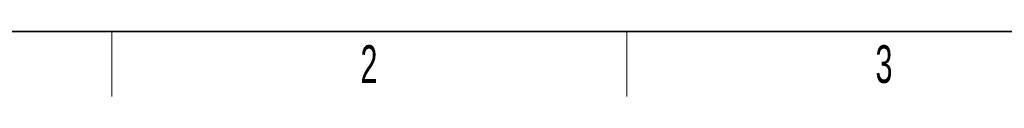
# Model space of a CAD drawing. Header units: millimetres. Extents: x 5 to 418, y 2 to 292.
# Tile 2 of 39: x 65 to 157, y 6 to 12. Entities that reach past the tile are written whole.
import ezdxf

# ---------------------------------------------------------------- set-up
doc = ezdxf.new("R2010")
doc.units = ezdxf.units.MM
doc.layers.add('SLD-0', color=7, linetype='Continuous')
doc.styles.add('SLDTEXTSTYLE0', font='TXT', dxfattribs={"width": 0.605})

msp = doc.modelspace()

# ---------------------------------------------------------------- linework, layer by layer
at = {"layer": 'SLD-0', "lineweight": 35}
msp.add_line((26, 12), (408, 12), dxfattribs=at)
at = {"layer": 'SLD-0', "lineweight": 18}
for p, q in [((73.75, 6), (73.75, 12)), ((121.5, 6), (121.5, 12))]:
    msp.add_line(p, q, dxfattribs=at)

# ---------------------------------------------------------------- texts
at = {"layer": 'SLD-0', "char_height": 3.5, "attachment_point": 2, "style": 'SLDTEXTSTYLE0'}
for s, insert in [('2', (97.6027, 10.743)), ('3', (145.3527, 10.743))]:
    msp.add_mtext(s, dxfattribs=dict(at, insert=insert))

doc.saveas('drawing.dxf')
